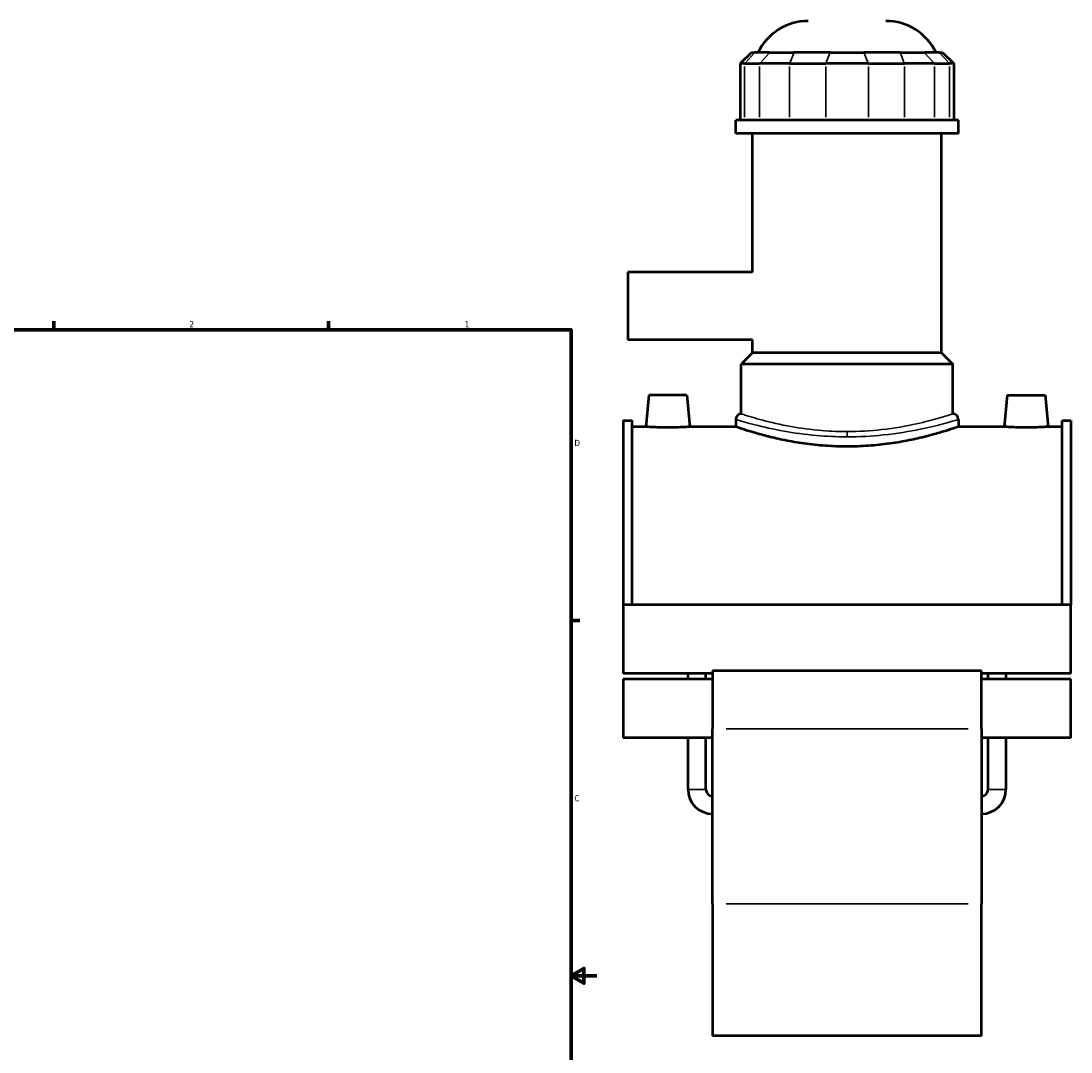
# Model space of a CAD drawing. Header units: inches. Extents: x -1.6 to 50.3, y -2 to 48.9.
# Tile 7 of 8: x 25 to 41.2, y 9.8 to 25.8. Entities that reach past the tile are written whole.
import ezdxf

# ---------------------------------------------------------------- set-up
doc = ezdxf.new("R2010")
doc.units = ezdxf.units.IN
doc.header["$MEASUREMENT"] = 0
for name, color, linetype, lineweight in [('Border (ANSI)', 7, 'Continuous', 70), ('Visible (ANSI)', 7, 'Continuous', 50), ('Visible Narrow (ANSI)', 7, 'Continuous', 35)]:
    doc.layers.add(name, color=color, linetype=linetype, lineweight=lineweight)
doc.styles.add('Note Text (ANSI)', font='tahoma.ttf')

# ---------------------------------------------------------------- blocks, each defined once
blk = doc.blocks.new('Borders Default Border')
at = {"layer": 'Border (ANSI)'}
for p, q in [((25.5, 21), (25.5, 21.134)), ((29.75, 21), (29.75, 21.134)), ((33.5, 16.5), (33.634, 16.5))]:
    blk.add_line(p, q, dxfattribs=at)
at = {"layer": 'Border (ANSI)', "flags": 128}
for points in [[(0.5, 1), (0.5, 21), (33.5, 21), (33.5, 1), (0.5, 1)], [(33.9, 11), (33.5, 11), (33.7, 11.115), (33.7, 10.885), (33.5, 11)]]:
    blk.add_lwpolyline(points, dxfattribs=at)
at = {"layer": 'Border (ANSI)', "color": 5, "true_color": 0x0000ff, "char_height": 0.0945, "attachment_point": 7, "style": 'Note Text (ANSI)'}
for s, insert in [('2', (27.596, 21.04)), ('1', (31.854, 21.04)), ('D', (33.553, 19.203)), ('C', (33.552, 13.701))]:
    blk.add_mtext(s, dxfattribs=dict(at, insert=insert))

msp = doc.modelspace()

# ---------------------------------------------------------------- linework, layer by layer
at = {"layer": 'Visible (ANSI)'}
for p, q in [((36.292, 25.292), (36.119, 25.12)), ((36.292, 25.292), (36.344, 25.292)), ((36.575, 25.292), (36.344, 25.292)), ((36.575, 25.292), (36.948, 25.292)), ((37.507, 25.292), (36.948, 25.292)), ((37.507, 25.292), (38.034, 25.292)), ((38.593, 25.292), (38.034, 25.292)), ((38.593, 25.292), (38.966, 25.292)), ((39.197, 25.292), (38.966, 25.292)), ((39.197, 25.292), (39.249, 25.292)), ((39.249, 25.292), (39.422, 25.12)), ((36.185, 25.12), (36.119, 25.12)), ((36.119, 25.12), (36.119, 24.247)), ((36.185, 25.12), (36.416, 25.12)), ((36.882, 25.12), (36.416, 25.12)), ((36.882, 25.12), (37.441, 25.12)), ((38.1, 25.12), (37.441, 25.12)), ((38.1, 25.12), (38.659, 25.12)), ((39.125, 25.12), (38.659, 25.12)), ((39.125, 25.12), (39.356, 25.12)), ((39.422, 25.12), (39.356, 25.12)), ((39.422, 25.12), (39.422, 24.247)), ((39.493, 24.247), (36.048, 24.247)), ((36.048, 24.038), (36.048, 24.247)), ((39.493, 24.038), (39.493, 24.247)), ((39.493, 24.038), (36.048, 24.038)), ((36.307, 21.894), (36.307, 24.038)), ((39.234, 20.643), (39.234, 24.038)), ((34.38, 21.894), (34.38, 20.847)), ((36.307, 21.894), (34.38, 21.894)), ((36.307, 20.847), (34.38, 20.847)), ((36.307, 20.643), (36.307, 20.847)), ((36.307, 20.643), (36.135, 20.471)), ((39.234, 20.643), (36.307, 20.643)), ((39.234, 20.643), (39.406, 20.471)), ((39.406, 20.471), (36.135, 20.471)), ((36.135, 19.699), (36.135, 20.471)), ((39.406, 19.699), (39.406, 20.471)), ((34.703, 19.991), (34.66, 19.499)), ((35.294, 19.991), (34.703, 19.991)), ((35.294, 19.991), (35.337, 19.499)), ((40.247, 19.991), (40.204, 19.499)), ((40.247, 19.991), (40.838, 19.991)), ((40.838, 19.991), (40.881, 19.499)), ((34.305, 19.599), (34.305, 16.743)), ((34.305, 19.599), (34.444, 19.599)), ((34.444, 16.743), (34.444, 19.599)), ((34.66, 19.499), (34.444, 19.499)), ((36.048, 19.499), (35.337, 19.499)), ((36.048, 19.613), (36.048, 19.499)), ((39.493, 19.613), (39.493, 19.499)), ((40.204, 19.499), (39.493, 19.499)), ((41.097, 19.499), (40.881, 19.499)), ((41.097, 16.743), (41.097, 19.599)), ((41.097, 19.599), (41.235, 19.599)), ((41.235, 19.599), (41.235, 16.743)), ((34.305, 16.743), (34.305, 15.683)), ((41.235, 16.743), (34.305, 16.743)), ((41.235, 15.683), (41.235, 16.743)), ((35.691, 15.683), (34.305, 15.683)), ((35.311, 15.591), (35.311, 15.683)), ((35.587, 15.591), (35.587, 15.683)), ((35.691, 15.72), (35.691, 14.823)), ((39.849, 15.72), (35.691, 15.72)), ((39.849, 14.823), (39.849, 15.72)), ((41.235, 15.683), (39.849, 15.683)), ((39.954, 15.591), (39.954, 15.683)), ((40.23, 15.591), (40.23, 15.683)), ((34.305, 15.591), (34.305, 14.684)), ((35.691, 15.591), (34.305, 15.591)), ((41.235, 15.591), (39.849, 15.591)), ((41.235, 14.684), (41.235, 15.591)), ((35.691, 12.115), (35.691, 14.823)), ((39.849, 14.823), (39.849, 12.115)), ((35.691, 14.684), (34.305, 14.684)), ((35.311, 13.887), (35.311, 14.684)), ((35.587, 13.887), (35.587, 14.684)), ((41.235, 14.684), (39.849, 14.684)), ((39.954, 13.887), (39.954, 14.684)), ((40.23, 13.887), (40.23, 14.684)), ((35.691, 12.115), (35.691, 10.071)), ((39.849, 10.071), (39.849, 12.115)), ((39.849, 10.071), (35.691, 10.071))]:
    msp.add_line(p, q, dxfattribs=at)
for centre, radius, start, end in [((37.169, 24.919), 0.861, 90, 154.3197), ((38.372, 24.919), 0.861, 25.6803, 90), ((36.135, 19.613), 0.0861, 90, 180), ((39.406, 19.613), 0.0861, 0, 90), ((35.691, 13.887), 0.38, 180, 270), ((35.691, 13.887), 0.105, 180, 270), ((39.849, 13.887), 0.38, 270, 0), ((39.849, 13.887), 0.105, 270, 0)]:
    msp.add_arc(centre, radius, start, end, dxfattribs=at)
for points, knots in [([(34.998, 19.488), (34.956, 19.488), (34.911, 19.488), (34.827, 19.49), (34.789, 19.492), (34.729, 19.495), (34.703, 19.496), (34.669, 19.499), (34.66, 19.499), (34.66, 19.499)], [2.594509, 2.594509, 2.594509, 2.594509, 2.918933, 2.918933, 3.243357, 3.243357, 3.56756, 3.56756, 3.891763, 3.891763, 3.891763, 3.891763]), ([(35.337, 19.499), (35.337, 19.499), (35.328, 19.499), (35.294, 19.496), (35.268, 19.495), (35.208, 19.492), (35.17, 19.49), (35.086, 19.488), (35.041, 19.488), (34.998, 19.488)], [6.486272, 6.486272, 6.486272, 6.486272, 6.810475, 6.810475, 7.134678, 7.134678, 7.459103, 7.459103, 7.783527, 7.783527, 7.783527, 7.783527]), ([(37.77, 19.193), (37.661, 19.193), (37.549, 19.197), (37.326, 19.213), (37.215, 19.225), (37.003, 19.254), (36.902, 19.272), (36.715, 19.309), (36.629, 19.329), (36.477, 19.368), (36.405, 19.387), (36.279, 19.424), (36.225, 19.441), (36.136, 19.469), (36.103, 19.481), (36.059, 19.496), (36.048, 19.499), (36.048, 19.499)], [0, 0, 0, 0, 0.831471, 0.831471, 1.662942, 1.662942, 2.494413, 2.494413, 3.325883, 3.325883, 4.156909, 4.156909, 4.987935, 4.987935, 5.818961, 5.818961, 6.649986, 6.649986, 6.649986, 6.649986]), ([(39.493, 19.499), (39.493, 19.499), (39.482, 19.496), (39.438, 19.481), (39.404, 19.469), (39.316, 19.441), (39.262, 19.424), (39.135, 19.387), (39.064, 19.368), (38.912, 19.329), (38.826, 19.309), (38.639, 19.272), (38.538, 19.254), (38.326, 19.225), (38.215, 19.213), (37.992, 19.197), (37.88, 19.193), (37.77, 19.193)], [19.949959, 19.949959, 19.949959, 19.949959, 20.780984, 20.780984, 21.61201, 21.61201, 22.443036, 22.443036, 23.274061, 23.274061, 24.105532, 24.105532, 24.937003, 24.937003, 25.768474, 25.768474, 26.599945, 26.599945, 26.599945, 26.599945]), ([(40.542, 19.488), (40.5, 19.488), (40.455, 19.488), (40.371, 19.49), (40.333, 19.492), (40.273, 19.495), (40.247, 19.496), (40.213, 19.499), (40.204, 19.499), (40.204, 19.499)], [0, 0, 0, 0, 0.324424, 0.324424, 0.648848, 0.648848, 0.973051, 0.973051, 1.297254, 1.297254, 1.297254, 1.297254]), ([(40.881, 19.499), (40.881, 19.499), (40.872, 19.499), (40.838, 19.496), (40.812, 19.495), (40.752, 19.492), (40.714, 19.49), (40.63, 19.488), (40.585, 19.488), (40.542, 19.488)], [3.891763, 3.891763, 3.891763, 3.891763, 4.215966, 4.215966, 4.540169, 4.540169, 4.864594, 4.864594, 5.189018, 5.189018, 5.189018, 5.189018])]:
    msp.add_open_spline(points, degree=3, knots=knots, dxfattribs=at)
at = {"layer": 'Visible Narrow (ANSI)'}
for p, q in [((36.336, 25.284), (36.193, 25.129)), ((36.567, 25.284), (36.424, 25.129)), ((36.945, 25.284), (36.886, 25.129)), ((37.504, 25.284), (37.444, 25.129)), ((38.037, 25.284), (38.097, 25.129)), ((38.596, 25.284), (38.655, 25.129)), ((38.973, 25.284), (39.117, 25.129)), ((39.205, 25.284), (39.348, 25.129)), ((36.185, 24.291), (36.185, 25.077)), ((36.416, 25.077), (36.416, 24.291)), ((36.882, 24.291), (36.882, 25.077)), ((37.441, 25.077), (37.441, 24.291)), ((38.1, 24.291), (38.1, 25.077)), ((38.659, 25.077), (38.659, 24.291)), ((39.125, 24.291), (39.125, 25.077)), ((39.356, 25.077), (39.356, 24.291)), ((37.77, 19.423), (37.77, 19.349)), ((39.642, 14.823), (35.899, 14.823)), ((35.313, 13.887), (35.585, 13.887)), ((40.228, 13.887), (39.956, 13.887)), ((39.642, 12.115), (35.899, 12.115))]:
    msp.add_line(p, q, dxfattribs=at)
for points, knots in [([(37.77, 19.425), (37.618, 19.425), (37.466, 19.433), (37.15, 19.463), (36.989, 19.487), (36.68, 19.546), (36.536, 19.582), (36.302, 19.645), (36.216, 19.673), (36.147, 19.695), (36.135, 19.699), (36.135, 19.699)], [13.290474, 13.290474, 13.290474, 13.290474, 14.464945, 14.464945, 15.829606, 15.829606, 17.393462, 17.393462, 19.043409, 19.043409, 19.935715, 19.935715, 19.935715, 19.935715]), ([(39.406, 19.699), (39.406, 19.699), (39.401, 19.697), (39.358, 19.683), (39.288, 19.661), (39.095, 19.606), (38.981, 19.575), (38.689, 19.511), (38.504, 19.477), (38.134, 19.436), (37.952, 19.425), (37.77, 19.425)], [33.226194, 33.226194, 33.226194, 33.226194, 33.843116, 33.843116, 35.448034, 35.448034, 36.833354, 36.833354, 38.471552, 38.471552, 39.871422, 39.871422, 39.871422, 39.871422]), ([(36.049, 19.613), (36.049, 19.613), (36.061, 19.609), (36.134, 19.587), (36.225, 19.56), (36.471, 19.498), (36.622, 19.463), (36.948, 19.404), (37.118, 19.38), (37.45, 19.351), (37.61, 19.344), (37.77, 19.344)], [-19.935715, -19.935715, -19.935715, -19.935715, -19.043409, -19.043409, -17.393462, -17.393462, -15.829606, -15.829606, -14.464945, -14.464945, -13.290474, -13.290474, -13.290474, -13.290474]), ([(37.77, 19.344), (37.962, 19.344), (38.153, 19.354), (38.543, 19.395), (38.738, 19.428), (39.045, 19.491), (39.165, 19.521), (39.368, 19.575), (39.442, 19.598), (39.486, 19.611), (39.492, 19.613), (39.492, 19.613)], [-39.871422, -39.871422, -39.871422, -39.871422, -38.471552, -38.471552, -36.833354, -36.833354, -35.448034, -35.448034, -33.843116, -33.843116, -33.226194, -33.226194, -33.226194, -33.226194])]:
    msp.add_open_spline(points, degree=3, knots=knots, dxfattribs=at)

# ---------------------------------------------------------------- block references
msp.add_blockref('Borders Default Border', (0, 0))

doc.saveas('drawing.dxf')
